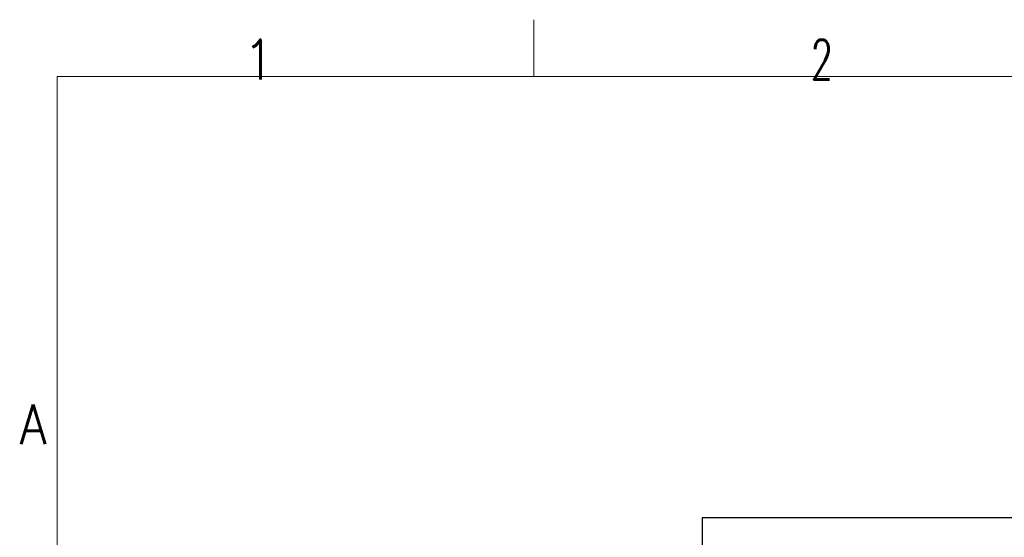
# Model space of a CAD drawing. Header units: inches. Extents: x 0 to 23760, y -13 to 16800.
# Tile 119 of 256: x 68 to 3538, y 14975 to 16800. Entities that reach past the tile are written whole.
import ezdxf

# ---------------------------------------------------------------- set-up
doc = ezdxf.new("R2010")
doc.units = ezdxf.units.IN
doc.layers.add('1', color=7, linetype='Continuous', true_color=0xffffff)
doc.layers.add('210', color=7, linetype='Continuous', true_color=0xffffff)
doc.styles.add('latin_extended', font='simplex.shx')

msp = doc.modelspace()

# ---------------------------------------------------------------- linework, layer by layer
at = {"layer": '1', "color": 2, "linetype": 'Continuous', "lineweight": 25}
for p, q in [((2473.286, 15043.991), (2473.286, 14893.99)), ((6979.769, 15043.991), (2473.286, 15043.991))]:
    msp.add_line(p, q, dxfattribs=at)
at = {"layer": '210', "color": 7, "linetype": 'Continuous', "lineweight": 18}
for p, q in [((1880, 16600), (1880, 16800)), ((200, 200), (200, 16600)), ((200, 16600), (23560, 16600))]:
    msp.add_line(p, q, dxfattribs=at)

# ---------------------------------------------------------------- texts
at = {"layer": '210', "color": 211, "linetype": 'Continuous', "lineweight": 18, "char_height": 140, "attachment_point": 7, "line_spacing_factor": 0.963855, "style": 'latin_extended'}
for s, insert in [('\\W0.9188;1', (855.328, 16589.303)), ('\\W0.6563;2', (2855.328, 16589.303)), ('\\W0.8818;A', (67.11, 15303.644))]:
    msp.add_mtext(s, dxfattribs=dict(at, insert=insert))

doc.saveas('drawing.dxf')
